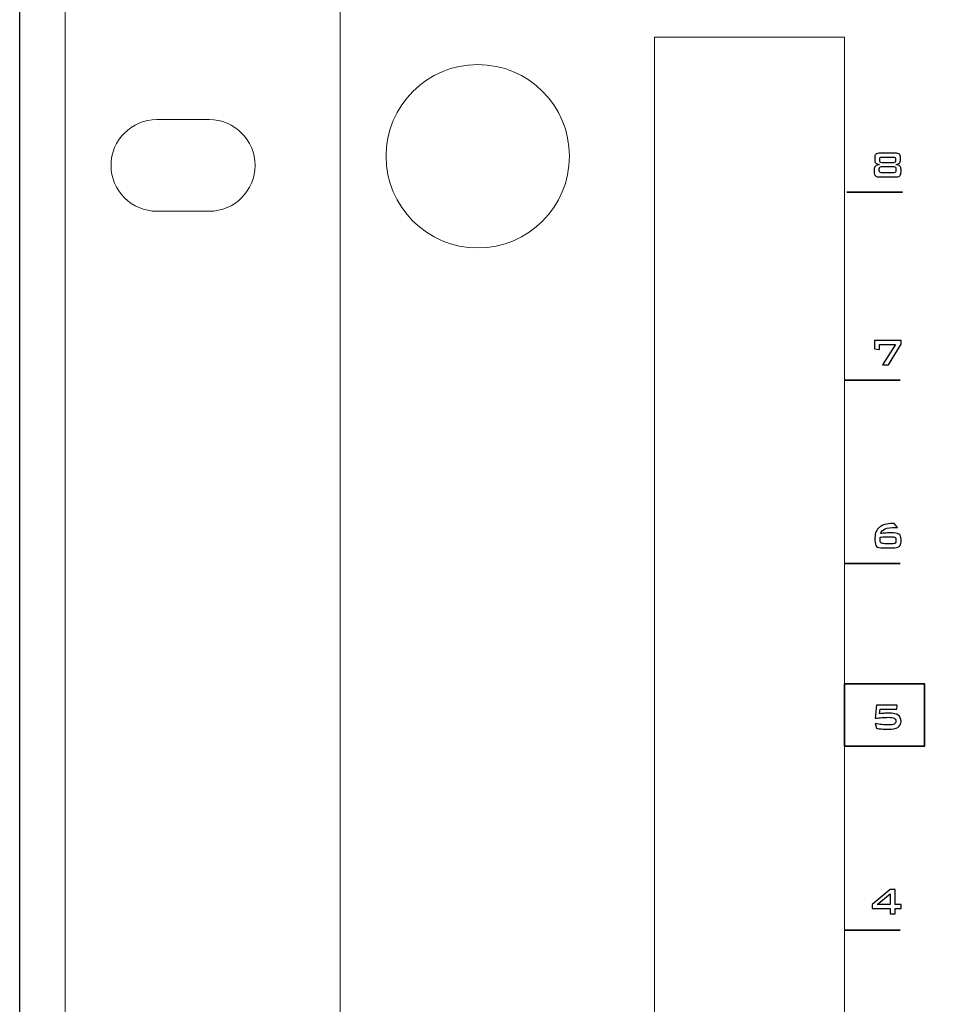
# Model space of a CAD drawing. Header units: millimetres. Extents: x 94562 to 148980, y -25377 to 3008.
# Tile 18 of 140: x 98934 to 99004, y -21980 to -21905. Entities that reach past the tile are written whole.
import ezdxf

# ---------------------------------------------------------------- set-up
doc = ezdxf.new("R2010")
doc.units = ezdxf.units.MM
doc.layers.add('tt_symbole', color=40, linetype='Continuous')

# ---------------------------------------------------------------- blocks, each defined once
blk = doc.blocks.new('IT_szafa_stojąca_42U')
blk.add_line((301.6329, 1608.811), (301.6329, 1797.7235))

msp = doc.modelspace()

# ---------------------------------------------------------------- linework, layer by layer
at = {"layer": 'tt_symbole', "lineweight": 5}
msp.add_lwpolyline([(98958.302, -22052.78), (99398.302, -22052.78), (99398.302, -21883.38), (98958.302, -21883.38), (98958.302, -22052.78)], close=True, dxfattribs=at)
msp.add_ellipse((98968.802, -21915.58), major_axis=(0, 7), ratio=0.999986, start_param=0, end_param=6.28318, dxfattribs=at)
for points, knots in [([(98937.302, -21884.08), (98937.302, -21884.08), (98939.302, -21882.08), (98939.302, -21882.08), (98939.302, -21882.08), (98939.302, -21882.08), (98955.802, -21882.08), (98955.802, -21882.08), (98955.802, -21882.08), (98955.802, -21882.08), (98955.802, -21881.705), (98955.802, -21881.705), (98955.802, -21881.705), (98955.802, -21880.261), (98956.984, -21879.08), (98958.427, -21879.08), (98958.427, -21879.08), (98958.427, -21879.08), (99398.177, -21879.08), (99398.177, -21879.08), (99398.177, -21879.08), (99399.621, -21879.08), (99400.802, -21880.261), (99400.802, -21881.705), (99400.802, -21881.705), (99400.802, -21881.705), (99400.802, -21882.08), (99400.802, -21882.08), (99400.802, -21882.08), (99400.802, -21882.08), (99417.302, -21882.08), (99417.302, -21882.08), (99417.302, -21882.08), (99417.302, -21882.08), (99419.302, -21884.08), (99419.302, -21884.08), (99419.302, -21884.08), (99419.302, -21884.08), (99419.302, -22049.08), (99419.302, -22049.08), (99419.302, -22049.08), (99419.302, -22049.08), (99417.302, -22051.08), (99417.302, -22051.08), (99417.302, -22051.08), (99417.302, -22051.08), (99400.802, -22051.08), (99400.802, -22051.08), (99400.802, -22051.08), (99400.802, -22051.08), (99400.802, -22051.455), (99400.802, -22051.455), (99400.802, -22051.455), (99400.802, -22052.899), (99399.621, -22054.08), (99398.177, -22054.08), (99398.177, -22054.08), (99398.177, -22054.08), (99397.802, -22054.08), (99397.802, -22054.08), (99397.802, -22054.08), (99397.802, -22054.08), (99397.802, -22055.08), (99397.802, -22055.08), (99397.802, -22055.08), (99397.802, -22055.08), (98958.802, -22055.08), (98958.802, -22055.08), (98958.802, -22055.08), (98958.802, -22055.08), (98958.802, -22054.08), (98958.802, -22054.08), (98958.802, -22054.08), (98958.802, -22054.08), (98958.427, -22054.08), (98958.427, -22054.08), (98958.427, -22054.08), (98956.984, -22054.08), (98955.802, -22052.899), (98955.802, -22051.455), (98955.802, -22051.455), (98955.802, -22051.455), (98955.802, -22051.08), (98955.802, -22051.08), (98955.802, -22051.08), (98955.802, -22051.08), (98939.302, -22051.08), (98939.302, -22051.08), (98939.302, -22051.08), (98939.302, -22051.08), (98937.302, -22049.08), (98937.302, -22049.08), (98937.302, -22049.08), (98937.302, -22049.08), (98937.302, -21884.08), (98937.302, -21884.08)], [0, 0, 0, 0, 0.041667, 0.041667, 0.041667, 0.041667, 0.083333, 0.083333, 0.083333, 0.083333, 0.125, 0.125, 0.125, 0.125, 0.166667, 0.166667, 0.166667, 0.166667, 0.208333, 0.208333, 0.208333, 0.208333, 0.25, 0.25, 0.25, 0.25, 0.291667, 0.291667, 0.291667, 0.291667, 0.333333, 0.333333, 0.333333, 0.333333, 0.375, 0.375, 0.375, 0.375, 0.416667, 0.416667, 0.416667, 0.416667, 0.458333, 0.458333, 0.458333, 0.458333, 0.5, 0.5, 0.5, 0.5, 0.541667, 0.541667, 0.541667, 0.541667, 0.583333, 0.583333, 0.583333, 0.583333, 0.625, 0.625, 0.625, 0.625, 0.666667, 0.666667, 0.666667, 0.666667, 0.708333, 0.708333, 0.708333, 0.708333, 0.75, 0.75, 0.75, 0.75, 0.791667, 0.791667, 0.791667, 0.791667, 0.833333, 0.833333, 0.833333, 0.833333, 0.875, 0.875, 0.875, 0.875, 0.916667, 0.916667, 0.916667, 0.916667, 0.958333, 0.958333, 0.958333, 0.958333, 1, 1, 1, 1]), ([(98982.302, -21906.48), (98982.302, -21906.48), (98996.802, -21906.48), (98996.802, -21906.48), (98996.802, -21906.48), (98996.802, -21906.48), (98996.802, -22025.48), (98996.802, -22025.48), (98996.802, -22025.48), (98996.802, -22025.48), (98982.302, -22025.48), (98982.302, -22025.48), (98982.302, -22025.48), (98982.302, -22025.48), (98982.302, -21906.48), (98982.302, -21906.48)], [0, 0, 0, 0, 0.25, 0.25, 0.25, 0.25, 0.5, 0.5, 0.5, 0.5, 0.75, 0.75, 0.75, 0.75, 1, 1, 1, 1]), ([(98944.302, -21912.78), (98944.302, -21912.78), (98948.302, -21912.78), (98948.302, -21912.78), (98948.302, -21912.78), (98950.227, -21912.78), (98951.802, -21914.355), (98951.802, -21916.28), (98951.802, -21916.28), (98951.802, -21916.28), (98951.802, -21916.28), (98951.802, -21916.28), (98951.802, -21916.28), (98951.802, -21918.205), (98950.227, -21919.78), (98948.302, -21919.78), (98948.302, -21919.78), (98948.302, -21919.78), (98944.302, -21919.78), (98944.302, -21919.78), (98944.302, -21919.78), (98942.377, -21919.78), (98940.802, -21918.205), (98940.802, -21916.28), (98940.802, -21916.28), (98940.802, -21916.28), (98940.802, -21916.28), (98940.802, -21916.28), (98940.802, -21916.28), (98940.802, -21914.355), (98942.377, -21912.78), (98944.302, -21912.78)], [0, 0, 0, 0, 0.125, 0.125, 0.125, 0.125, 0.25, 0.25, 0.25, 0.25, 0.375, 0.375, 0.375, 0.375, 0.5, 0.5, 0.5, 0.5, 0.625, 0.625, 0.625, 0.625, 0.75, 0.75, 0.75, 0.75, 0.875, 0.875, 0.875, 0.875, 1, 1, 1, 1])]:
    msp.add_open_spline(points, degree=3, knots=knots, dxfattribs=at)
at = {"layer": 'tt_symbole'}
for points, knots in [([(99000.659, -21915.343), (99000.823, -21915.343), (99000.934, -21915.369), (99000.991, -21915.419), (99000.991, -21915.419), (99001.048, -21915.47), (99001.076, -21915.563), (99001.076, -21915.7), (99001.076, -21915.7), (99001.076, -21915.7), (99001.076, -21915.865), (99001.076, -21915.865), (99001.076, -21915.865), (99001.076, -21915.971), (99001.05, -21916.05), (99000.999, -21916.103), (99000.999, -21916.103), (99000.947, -21916.156), (99000.856, -21916.194), (99000.726, -21916.218), (99000.726, -21916.218), (99000.861, -21916.233), (99000.96, -21916.27), (99001.023, -21916.329), (99001.023, -21916.329), (99001.086, -21916.387), (99001.117, -21916.472), (99001.117, -21916.582), (99001.117, -21916.582), (99001.117, -21916.582), (99001.117, -21916.773), (99001.117, -21916.773), (99001.117, -21916.773), (99001.117, -21916.921), (99001.085, -21917.024), (99001.02, -21917.08), (99001.02, -21917.08), (99000.955, -21917.136), (99000.84, -21917.164), (99000.673, -21917.164), (99000.673, -21917.164), (99000.673, -21917.164), (98999.51, -21917.164), (98999.51, -21917.164), (98999.51, -21917.164), (98999.345, -21917.164), (98999.23, -21917.137), (98999.166, -21917.081), (98999.166, -21917.081), (98999.102, -21917.025), (98999.069, -21916.923), (98999.069, -21916.773), (98999.069, -21916.773), (98999.069, -21916.773), (98999.069, -21916.582), (98999.069, -21916.582), (98999.069, -21916.582), (98999.069, -21916.473), (98999.101, -21916.389), (98999.164, -21916.329), (98999.164, -21916.329), (98999.227, -21916.271), (98999.325, -21916.233), (98999.457, -21916.218), (98999.457, -21916.218), (98999.328, -21916.193), (98999.238, -21916.154), (98999.185, -21916.101), (98999.185, -21916.101), (98999.133, -21916.048), (98999.107, -21915.97), (98999.107, -21915.865), (98999.107, -21915.865), (98999.107, -21915.865), (98999.107, -21915.7), (98999.107, -21915.7), (98999.107, -21915.7), (98999.107, -21915.563), (98999.135, -21915.47), (98999.192, -21915.419), (98999.192, -21915.419), (98999.249, -21915.369), (98999.36, -21915.343), (98999.524, -21915.343), (98999.524, -21915.343), (98999.524, -21915.343), (99000.659, -21915.343), (99000.659, -21915.343)], [0, 0, 0, 0, 0.045455, 0.045455, 0.045455, 0.045455, 0.090909, 0.090909, 0.090909, 0.090909, 0.136364, 0.136364, 0.136364, 0.136364, 0.181818, 0.181818, 0.181818, 0.181818, 0.227273, 0.227273, 0.227273, 0.227273, 0.272727, 0.272727, 0.272727, 0.272727, 0.318182, 0.318182, 0.318182, 0.318182, 0.363636, 0.363636, 0.363636, 0.363636, 0.409091, 0.409091, 0.409091, 0.409091, 0.454545, 0.454545, 0.454545, 0.454545, 0.5, 0.5, 0.5, 0.5, 0.545455, 0.545455, 0.545455, 0.545455, 0.590909, 0.590909, 0.590909, 0.590909, 0.636364, 0.636364, 0.636364, 0.636364, 0.681818, 0.681818, 0.681818, 0.681818, 0.727273, 0.727273, 0.727273, 0.727273, 0.772727, 0.772727, 0.772727, 0.772727, 0.818182, 0.818182, 0.818182, 0.818182, 0.863636, 0.863636, 0.863636, 0.863636, 0.909091, 0.909091, 0.909091, 0.909091, 0.954545, 0.954545, 0.954545, 0.954545, 1, 1, 1, 1]), ([(99000.518, -21915.653), (99000.518, -21915.653), (98999.669, -21915.653), (98999.669, -21915.653), (98999.669, -21915.653), (98999.599, -21915.653), (98999.552, -21915.664), (98999.527, -21915.687), (98999.527, -21915.687), (98999.503, -21915.709), (98999.491, -21915.754), (98999.491, -21915.82), (98999.491, -21915.82), (98999.491, -21915.82), (98999.491, -21915.912), (98999.491, -21915.912), (98999.491, -21915.912), (98999.491, -21915.977), (98999.503, -21916.021), (98999.527, -21916.044), (98999.527, -21916.044), (98999.552, -21916.066), (98999.599, -21916.077), (98999.669, -21916.077), (98999.669, -21916.077), (98999.669, -21916.077), (99000.518, -21916.077), (99000.518, -21916.077), (99000.518, -21916.077), (99000.587, -21916.077), (99000.633, -21916.066), (99000.657, -21916.044), (99000.657, -21916.044), (99000.68, -21916.022), (99000.692, -21915.978), (99000.692, -21915.912), (99000.692, -21915.912), (99000.692, -21915.912), (99000.692, -21915.82), (99000.692, -21915.82), (99000.692, -21915.82), (99000.692, -21915.753), (99000.68, -21915.708), (99000.657, -21915.686), (99000.657, -21915.686), (99000.633, -21915.664), (99000.587, -21915.653), (99000.518, -21915.653)], [0, 0, 0, 0, 0.083333, 0.083333, 0.083333, 0.083333, 0.166667, 0.166667, 0.166667, 0.166667, 0.25, 0.25, 0.25, 0.25, 0.333333, 0.333333, 0.333333, 0.333333, 0.416667, 0.416667, 0.416667, 0.416667, 0.5, 0.5, 0.5, 0.5, 0.583333, 0.583333, 0.583333, 0.583333, 0.666667, 0.666667, 0.666667, 0.666667, 0.75, 0.75, 0.75, 0.75, 0.833333, 0.833333, 0.833333, 0.833333, 0.916667, 0.916667, 0.916667, 0.916667, 1, 1, 1, 1]), ([(99000.558, -21916.373), (99000.558, -21916.373), (98999.626, -21916.373), (98999.626, -21916.373), (98999.626, -21916.373), (98999.557, -21916.373), (98999.511, -21916.385), (98999.488, -21916.406), (98999.488, -21916.406), (98999.465, -21916.428), (98999.453, -21916.473), (98999.453, -21916.54), (98999.453, -21916.54), (98999.453, -21916.54), (98999.453, -21916.673), (98999.453, -21916.673), (98999.453, -21916.673), (98999.453, -21916.74), (98999.465, -21916.784), (98999.486, -21916.805), (98999.486, -21916.805), (98999.508, -21916.826), (98999.554, -21916.837), (98999.626, -21916.837), (98999.626, -21916.837), (98999.626, -21916.837), (99000.558, -21916.837), (99000.558, -21916.837), (99000.558, -21916.837), (99000.628, -21916.837), (99000.674, -21916.826), (99000.696, -21916.805), (99000.696, -21916.805), (99000.719, -21916.784), (99000.73, -21916.74), (99000.73, -21916.673), (99000.73, -21916.673), (99000.73, -21916.673), (99000.73, -21916.54), (99000.73, -21916.54), (99000.73, -21916.54), (99000.73, -21916.473), (99000.718, -21916.428), (99000.695, -21916.406), (99000.695, -21916.406), (99000.672, -21916.385), (99000.626, -21916.373), (99000.558, -21916.373)], [0, 0, 0, 0, 0.083333, 0.083333, 0.083333, 0.083333, 0.166667, 0.166667, 0.166667, 0.166667, 0.25, 0.25, 0.25, 0.25, 0.333333, 0.333333, 0.333333, 0.333333, 0.416667, 0.416667, 0.416667, 0.416667, 0.5, 0.5, 0.5, 0.5, 0.583333, 0.583333, 0.583333, 0.583333, 0.666667, 0.666667, 0.666667, 0.666667, 0.75, 0.75, 0.75, 0.75, 0.833333, 0.833333, 0.833333, 0.833333, 0.916667, 0.916667, 0.916667, 0.916667, 1, 1, 1, 1]), ([(98999.701, -21931.494), (98999.701, -21931.494), (99000.683, -21929.951), (99000.683, -21929.951), (99000.683, -21929.951), (99000.683, -21929.951), (98999.479, -21929.951), (98999.479, -21929.951), (98999.479, -21929.951), (98999.479, -21929.951), (98999.479, -21930.344), (98999.479, -21930.344), (98999.479, -21930.344), (98999.479, -21930.344), (98999.095, -21930.277), (98999.095, -21930.277), (98999.095, -21930.277), (98999.095, -21930.277), (98999.095, -21929.641), (98999.095, -21929.641), (98999.095, -21929.641), (98999.095, -21929.641), (99001.117, -21929.641), (99001.117, -21929.641), (99001.117, -21929.641), (99001.117, -21929.641), (99001.117, -21929.934), (99001.117, -21929.934), (99001.117, -21929.934), (99001.117, -21929.934), (99000.165, -21931.494), (99000.165, -21931.494), (99000.165, -21931.494), (99000.165, -21931.494), (98999.701, -21931.494), (98999.701, -21931.494)], [0, 0, 0, 0, 0.111111, 0.111111, 0.111111, 0.111111, 0.222222, 0.222222, 0.222222, 0.222222, 0.333333, 0.333333, 0.333333, 0.333333, 0.444444, 0.444444, 0.444444, 0.444444, 0.555556, 0.555556, 0.555556, 0.555556, 0.666667, 0.666667, 0.666667, 0.666667, 0.777778, 0.777778, 0.777778, 0.777778, 0.888889, 0.888889, 0.888889, 0.888889, 1, 1, 1, 1]), ([(98999.544, -21944.388), (98999.683, -21944.368), (98999.82, -21944.352), (98999.954, -21944.341), (98999.954, -21944.341), (99000.087, -21944.33), (99000.219, -21944.325), (99000.349, -21944.325), (99000.349, -21944.325), (99000.643, -21944.325), (99000.844, -21944.359), (99000.954, -21944.427), (99000.954, -21944.427), (99001.063, -21944.496), (99001.117, -21944.618), (99001.117, -21944.795), (99001.117, -21944.795), (99001.117, -21944.795), (99001.117, -21945.042), (99001.117, -21945.042), (99001.117, -21945.042), (99001.117, -21945.193), (99001.067, -21945.305), (99000.966, -21945.377), (99000.966, -21945.377), (99000.864, -21945.45), (99000.707, -21945.486), (99000.494, -21945.486), (99000.494, -21945.486), (99000.494, -21945.486), (98999.724, -21945.486), (98999.724, -21945.486), (98999.724, -21945.486), (98999.494, -21945.486), (98999.336, -21945.446), (98999.252, -21945.366), (98999.252, -21945.366), (98999.166, -21945.285), (98999.124, -21945.138), (98999.124, -21944.925), (98999.124, -21944.925), (98999.124, -21944.925), (98999.124, -21944.685), (98999.124, -21944.685), (98999.124, -21944.685), (98999.124, -21944.346), (98999.242, -21944.084), (98999.476, -21943.899), (98999.476, -21943.899), (98999.711, -21943.713), (99000.042, -21943.62), (99000.47, -21943.62), (99000.47, -21943.62), (99000.486, -21943.62), (99000.503, -21943.62), (99000.522, -21943.621), (99000.522, -21943.621), (99000.541, -21943.622), (99000.567, -21943.624), (99000.599, -21943.627), (99000.599, -21943.627), (99000.599, -21943.627), (99000.85, -21943.92), (99000.85, -21943.92), (99000.85, -21943.92), (99000.85, -21943.92), (99000.733, -21943.92), (99000.733, -21943.92), (99000.733, -21943.92), (99000.346, -21943.92), (99000.067, -21943.956), (98999.894, -21944.026), (98999.894, -21944.026), (98999.722, -21944.097), (98999.606, -21944.218), (98999.544, -21944.388)], [0, 0, 0, 0, 0.052632, 0.052632, 0.052632, 0.052632, 0.105263, 0.105263, 0.105263, 0.105263, 0.157895, 0.157895, 0.157895, 0.157895, 0.210526, 0.210526, 0.210526, 0.210526, 0.263158, 0.263158, 0.263158, 0.263158, 0.315789, 0.315789, 0.315789, 0.315789, 0.368421, 0.368421, 0.368421, 0.368421, 0.421053, 0.421053, 0.421053, 0.421053, 0.473684, 0.473684, 0.473684, 0.473684, 0.526316, 0.526316, 0.526316, 0.526316, 0.578947, 0.578947, 0.578947, 0.578947, 0.631579, 0.631579, 0.631579, 0.631579, 0.684211, 0.684211, 0.684211, 0.684211, 0.736842, 0.736842, 0.736842, 0.736842, 0.789474, 0.789474, 0.789474, 0.789474, 0.842105, 0.842105, 0.842105, 0.842105, 0.894737, 0.894737, 0.894737, 0.894737, 0.947368, 0.947368, 0.947368, 0.947368, 1, 1, 1, 1]), ([(98999.52, -21944.664), (98999.518, -21944.679), (98999.516, -21944.694), (98999.515, -21944.709), (98999.515, -21944.709), (98999.514, -21944.724), (98999.513, -21944.744), (98999.513, -21944.769), (98999.513, -21944.769), (98999.513, -21944.945), (98999.537, -21945.054), (98999.583, -21945.096), (98999.583, -21945.096), (98999.63, -21945.137), (98999.732, -21945.159), (98999.891, -21945.159), (98999.891, -21945.159), (98999.891, -21945.159), (99000.399, -21945.159), (99000.399, -21945.159), (99000.399, -21945.159), (99000.524, -21945.159), (99000.61, -21945.143), (99000.658, -21945.112), (99000.658, -21945.112), (99000.706, -21945.081), (99000.73, -21945.024), (99000.73, -21944.94), (99000.73, -21944.94), (99000.73, -21944.94), (99000.73, -21944.84), (99000.73, -21944.84), (99000.73, -21944.84), (99000.73, -21944.755), (99000.703, -21944.697), (99000.65, -21944.667), (99000.65, -21944.667), (99000.596, -21944.636), (99000.489, -21944.621), (99000.328, -21944.621), (99000.328, -21944.621), (99000.199, -21944.621), (99000.066, -21944.625), (98999.931, -21944.632), (98999.931, -21944.632), (98999.796, -21944.64), (98999.659, -21944.651), (98999.52, -21944.664)], [0, 0, 0, 0, 0.083333, 0.083333, 0.083333, 0.083333, 0.166667, 0.166667, 0.166667, 0.166667, 0.25, 0.25, 0.25, 0.25, 0.333333, 0.333333, 0.333333, 0.333333, 0.416667, 0.416667, 0.416667, 0.416667, 0.5, 0.5, 0.5, 0.5, 0.583333, 0.583333, 0.583333, 0.583333, 0.666667, 0.666667, 0.666667, 0.666667, 0.75, 0.75, 0.75, 0.75, 0.833333, 0.833333, 0.833333, 0.833333, 0.916667, 0.916667, 0.916667, 0.916667, 1, 1, 1, 1]), ([(98999.145, -21958.485), (98999.145, -21958.485), (98999.248, -21957.476), (98999.248, -21957.476), (98999.248, -21957.476), (98999.248, -21957.476), (99000.821, -21957.476), (99000.821, -21957.476), (99000.821, -21957.476), (99000.821, -21957.476), (99000.79, -21957.786), (99000.79, -21957.786), (99000.79, -21957.786), (99000.79, -21957.786), (98999.519, -21957.786), (98999.519, -21957.786), (98999.519, -21957.786), (98999.519, -21957.786), (98999.477, -21958.139), (98999.477, -21958.139), (98999.477, -21958.139), (98999.633, -21958.123), (98999.771, -21958.111), (98999.89, -21958.105), (98999.89, -21958.105), (99000.008, -21958.098), (99000.117, -21958.094), (99000.215, -21958.094), (99000.215, -21958.094), (99000.515, -21958.094), (99000.741, -21958.145), (99000.891, -21958.248), (99000.891, -21958.248), (99001.042, -21958.351), (99001.117, -21958.505), (99001.117, -21958.711), (99001.117, -21958.711), (99001.117, -21958.924), (99001.038, -21959.08), (99000.88, -21959.176), (99000.88, -21959.176), (99000.723, -21959.273), (99000.467, -21959.321), (99000.115, -21959.321), (99000.115, -21959.321), (98999.93, -21959.321), (98999.763, -21959.314), (98999.614, -21959.302), (98999.614, -21959.302), (98999.466, -21959.289), (98999.339, -21959.271), (98999.236, -21959.247), (98999.236, -21959.247), (98999.236, -21959.247), (98999.145, -21958.895), (98999.145, -21958.895), (98999.145, -21958.895), (98999.323, -21958.927), (98999.49, -21958.951), (98999.648, -21958.966), (98999.648, -21958.966), (98999.807, -21958.982), (98999.958, -21958.99), (99000.104, -21958.99), (99000.104, -21958.99), (99000.333, -21958.99), (99000.493, -21958.967), (99000.587, -21958.922), (99000.587, -21958.922), (99000.68, -21958.876), (99000.726, -21958.8), (99000.726, -21958.693), (99000.726, -21958.693), (99000.726, -21958.592), (99000.681, -21958.52), (99000.59, -21958.476), (99000.59, -21958.476), (99000.499, -21958.433), (99000.346, -21958.411), (99000.13, -21958.411), (99000.13, -21958.411), (98999.992, -21958.411), (98999.841, -21958.418), (98999.676, -21958.43), (98999.676, -21958.43), (98999.51, -21958.443), (98999.333, -21958.461), (98999.145, -21958.485)], [0, 0, 0, 0, 0.045455, 0.045455, 0.045455, 0.045455, 0.090909, 0.090909, 0.090909, 0.090909, 0.136364, 0.136364, 0.136364, 0.136364, 0.181818, 0.181818, 0.181818, 0.181818, 0.227273, 0.227273, 0.227273, 0.227273, 0.272727, 0.272727, 0.272727, 0.272727, 0.318182, 0.318182, 0.318182, 0.318182, 0.363636, 0.363636, 0.363636, 0.363636, 0.409091, 0.409091, 0.409091, 0.409091, 0.454545, 0.454545, 0.454545, 0.454545, 0.5, 0.5, 0.5, 0.5, 0.545455, 0.545455, 0.545455, 0.545455, 0.590909, 0.590909, 0.590909, 0.590909, 0.636364, 0.636364, 0.636364, 0.636364, 0.681818, 0.681818, 0.681818, 0.681818, 0.727273, 0.727273, 0.727273, 0.727273, 0.772727, 0.772727, 0.772727, 0.772727, 0.818182, 0.818182, 0.818182, 0.818182, 0.863636, 0.863636, 0.863636, 0.863636, 0.909091, 0.909091, 0.909091, 0.909091, 0.954545, 0.954545, 0.954545, 0.954545, 1, 1, 1, 1]), ([(99000.292, -21973.424), (99000.292, -21973.424), (99000.292, -21973.002), (99000.292, -21973.002), (99000.292, -21973.002), (99000.292, -21973.002), (98998.912, -21973.002), (98998.912, -21973.002), (98998.912, -21973.002), (98998.912, -21973.002), (98998.912, -21972.697), (98998.912, -21972.697), (98998.912, -21972.697), (98998.912, -21972.697), (99000.276, -21971.562), (99000.276, -21971.562), (99000.276, -21971.562), (99000.276, -21971.562), (99000.676, -21971.562), (99000.676, -21971.562), (99000.676, -21971.562), (99000.676, -21971.562), (99000.676, -21972.697), (99000.676, -21972.697), (99000.676, -21972.697), (99000.676, -21972.697), (99001.117, -21972.697), (99001.117, -21972.697), (99001.117, -21972.697), (99001.117, -21972.697), (99001.117, -21973.002), (99001.117, -21973.002), (99001.117, -21973.002), (99001.117, -21973.002), (99000.676, -21973.002), (99000.676, -21973.002), (99000.676, -21973.002), (99000.676, -21973.002), (99000.676, -21973.424), (99000.676, -21973.424), (99000.676, -21973.424), (99000.676, -21973.424), (99000.292, -21973.424), (99000.292, -21973.424)], [0, 0, 0, 0, 0.090909, 0.090909, 0.090909, 0.090909, 0.181818, 0.181818, 0.181818, 0.181818, 0.272727, 0.272727, 0.272727, 0.272727, 0.363636, 0.363636, 0.363636, 0.363636, 0.454545, 0.454545, 0.454545, 0.454545, 0.545455, 0.545455, 0.545455, 0.545455, 0.636364, 0.636364, 0.636364, 0.636364, 0.727273, 0.727273, 0.727273, 0.727273, 0.818182, 0.818182, 0.818182, 0.818182, 0.909091, 0.909091, 0.909091, 0.909091, 1, 1, 1, 1]), ([(99000.292, -21972.697), (99000.292, -21972.697), (99000.292, -21971.882), (99000.292, -21971.882), (99000.292, -21971.882), (99000.292, -21971.882), (98999.296, -21972.697), (98999.296, -21972.697), (98999.296, -21972.697), (98999.296, -21972.697), (99000.292, -21972.697), (99000.292, -21972.697)], [0, 0, 0, 0, 0.333333, 0.333333, 0.333333, 0.333333, 0.666667, 0.666667, 0.666667, 0.666667, 1, 1, 1, 1])]:
    msp.add_open_spline(points, degree=3, knots=knots, dxfattribs=at)
at = {"layer": 'tt_symbole', "lineweight": 35}
for points in [[(98996.971, -21918.313), (98996.971, -21918.313), (99001.231, -21918.313), (99001.231, -21918.313)], [(98996.802, -21932.67), (98996.802, -21932.67), (99001.062, -21932.67), (99001.062, -21932.67)], [(98996.802, -21946.676), (98996.802, -21946.676), (99001.062, -21946.676), (99001.062, -21946.676)], [(98996.802, -21974.666), (98996.802, -21974.666), (99001.062, -21974.666), (99001.062, -21974.666)]]:
    msp.add_open_spline(points, degree=3, dxfattribs=at)
msp.add_open_spline([(98996.802, -21955.856), (98996.802, -21955.856), (99002.916, -21955.856), (99002.916, -21955.856), (99002.916, -21955.856), (99002.916, -21955.856), (99002.916, -21960.604), (99002.916, -21960.604), (99002.916, -21960.604), (99002.916, -21960.604), (98996.802, -21960.604), (98996.802, -21960.604), (98996.802, -21960.604), (98996.802, -21960.604), (98996.802, -21955.856), (98996.802, -21955.856)], degree=3, knots=[0, 0, 0, 0, 0.25, 0.25, 0.25, 0.25, 0.5, 0.5, 0.5, 0.5, 0.75, 0.75, 0.75, 0.75, 1, 1, 1, 1], dxfattribs=at)

# ---------------------------------------------------------------- block references
at = {"layer": 'tt_symbole', "xscale": 10, "yscale": 10, "zscale": 10}
msp.add_blockref('IT_szafa_stojąca_42U', (95917.499, -39000.652), dxfattribs=at)

doc.saveas('drawing.dxf')
